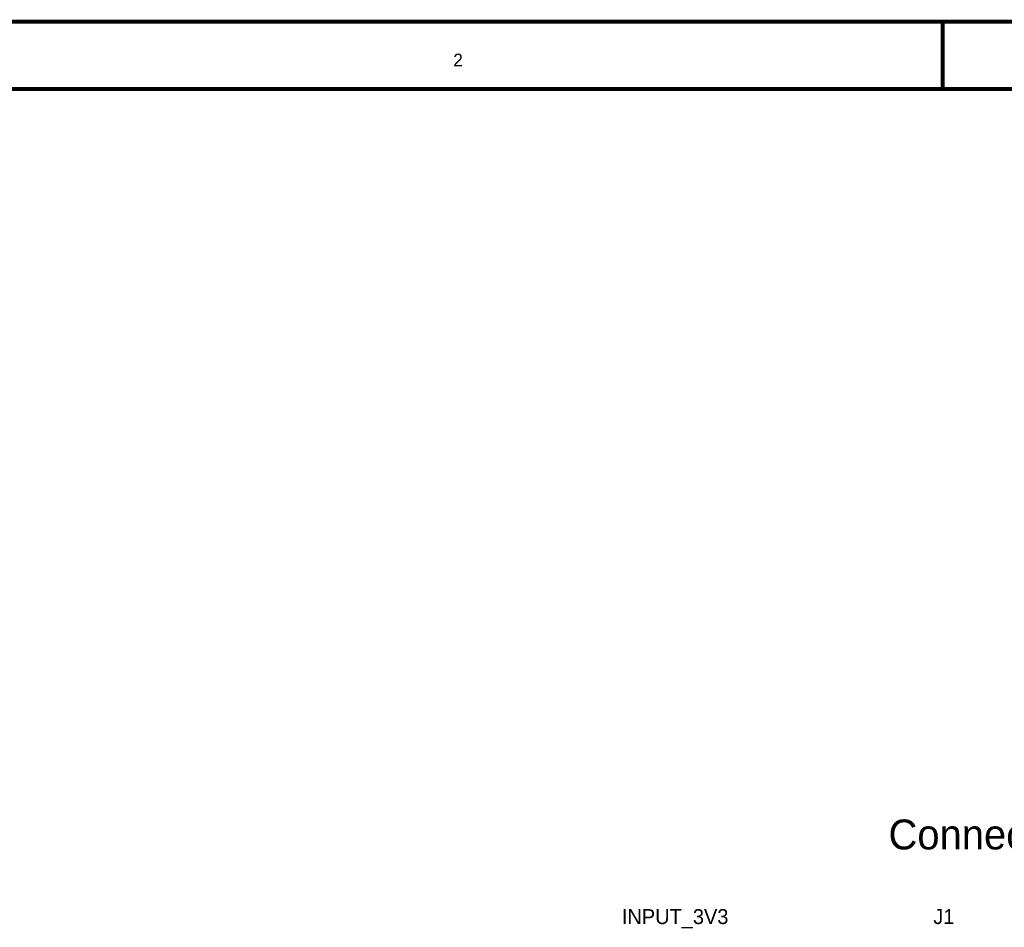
# Model space of a CAD drawing. Header units: inches. Extents: x 0 to 17, y 0 to 11.
# Tile 16 of 37: x 2.9 to 5.9, y 8.3 to 11. Entities that reach past the tile are written whole.
import ezdxf

# ---------------------------------------------------------------- set-up
doc = ezdxf.new("R2010")
doc.units = ezdxf.units.IN
doc.header["$MEASUREMENT"] = 0
doc.layers.add('Sheet', color=255, linetype='Continuous')

msp = doc.modelspace()

# ---------------------------------------------------------------- linework, layer by layer
at = {"layer": 'Sheet'}
for points in [[(0.0008, 11, 0.0118, 0.0118, 0), (17, 11, 0.0118, 0.0118, 0), (17, 0, 0.0118, 0.0118, 0), (0.0008, 0, 0.0118, 0.0118, 0), (0.0008, 11, 0.0118, 0.0118, 0)], [(0.0008, 11, 0.0039, 0.0039, 0), (0.0008, 0, 0.0039, 0.0039, 0), (17, 0, 0.0039, 0.0039, 0), (17, 11, 0.0039, 0.0039, 0), (0.0008, 11, 0.0039, 0.0039, 0), (0.0008, 11, 0.0039, 0.0039, 0)], [(0.2006, 10.7994, 0.0118, 0.0118, 0), (16.8002, 10.7994, 0.0118, 0.0118, 0), (16.8002, 0.1998, 0.0118, 0.0118, 0), (0.2006, 0.1998, 0.0118, 0.0118, 0), (0.2006, 10.7994, 0.0118, 0.0118, 0)], [(0.2006, 10.7994, 0.0039, 0.0039, 0), (0.2006, 0.1998, 0.0039, 0.0039, 0), (16.8002, 0.1998, 0.0039, 0.0039, 0), (16.8002, 10.7994, 0.0039, 0.0039, 0), (0.2006, 10.7994, 0.0039, 0.0039, 0), (0.2006, 10.7994, 0.0039, 0.0039, 0)]]:
    msp.add_lwpolyline(points, format="xyseb", close=True, dxfattribs=at)
msp.add_lwpolyline([(5.6669, 11, 0.0118, 0.0118, 0), (5.6669, 10.7998, 0.0118, 0.0118, 0)], format="xyseb", dxfattribs=at)

# ---------------------------------------------------------------- texts
for s, height, p in [('2', 0.0381, (4.2119, 10.8668)), ('Connectors', 0.08881, (5.506, 8.5386)), ('INPUT_3V3', 0.04441, (4.7131, 8.3166)), ('J1', 0.04441, (5.6392, 8.3166))]:
    msp.add_text(s, height=height, dxfattribs=at).set_placement(p)

doc.saveas('drawing.dxf')
